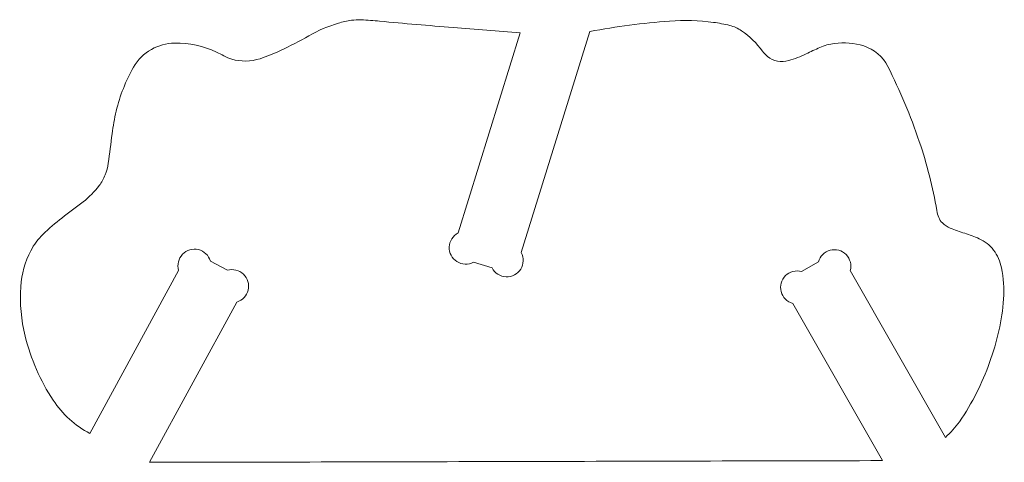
# Model space of a CAD drawing. Header units: centimetres. Extents: x -10 to 15.9, y -10.7 to 11.5.
# Tile 22 of 47: x 2.014 to 3.736, y -2.517 to -1.743. Entities that reach past the tile are written whole.
import ezdxf

# ---------------------------------------------------------------- set-up
doc = ezdxf.new("R2010")
doc.units = ezdxf.units.CM
doc.header["$MEASUREMENT"] = 0
doc.layers.add('Layer 1', color=7, linetype='Continuous')

msp = doc.modelspace()

# ---------------------------------------------------------------- linework, layer by layer
at = {"layer": 'Layer 1', "color": 18, "lineweight": 9}
msp.add_open_spline([(2.24092, -2.51729), (2.24092, -2.51729), (2.39356, -2.2368), (2.39356, -2.2368), (2.39356, -2.2368), (2.40348, -2.23387), (2.41109, -2.22587), (2.41351, -2.21581), (2.41351, -2.21581), (2.41594, -2.20575), (2.41281, -2.19516), (2.40531, -2.18804), (2.40531, -2.18804), (2.39781, -2.18091), (2.38708, -2.17832), (2.37716, -2.18125), (2.37716, -2.18125), (2.37716, -2.18125), (2.34736, -2.16503), (2.34736, -2.16503), (2.34736, -2.16503), (2.34443, -2.15511), (2.33643, -2.1475), (2.32637, -2.14508), (2.32637, -2.14508), (2.31632, -2.14265), (2.30573, -2.14578), (2.2986, -2.15328), (2.2986, -2.15328), (2.29147, -2.16077), (2.28888, -2.17151), (2.29181, -2.18143), (2.29181, -2.18143), (2.29181, -2.18143), (2.13649, -2.46686), (2.13649, -2.46686), (2.13649, -2.46686), (2.11073, -2.45302), (2.08879, -2.43303), (2.07262, -2.40867), (2.07262, -2.40867), (2.04989, -2.37441), (2.03325, -2.33647), (2.02345, -2.29655), (2.02345, -2.29655), (2.0165, -2.26822), (2.01394, -2.23899), (2.01587, -2.20989), (2.01587, -2.20989), (2.01731, -2.18793), (2.02326, -2.16649), (2.03333, -2.14692), (2.03333, -2.14692), (2.03881, -2.13627), (2.04602, -2.1266), (2.05465, -2.1183), (2.05465, -2.1183), (2.0652, -2.10816), (2.07631, -2.09863), (2.08792, -2.08973), (2.08792, -2.08973), (2.10024, -2.0803), (2.11256, -2.07087), (2.12488, -2.06145), (2.12488, -2.06145), (2.13548, -2.05334), (2.14489, -2.0438), (2.15285, -2.03309), (2.15285, -2.03309), (2.15719, -2.02725), (2.16078, -2.0209), (2.16354, -2.01417), (2.16354, -2.01417), (2.1662, -2.00771), (2.168, -2.00094), (2.16891, -1.99401), (2.16891, -1.99401), (2.17116, -1.97683), (2.17338, -1.95965), (2.17556, -1.94246), (2.17556, -1.94246), (2.17726, -1.92901), (2.17968, -1.91567), (2.1828, -1.90248), (2.1828, -1.90248), (2.18918, -1.87552), (2.19938, -1.84961), (2.2131, -1.82554), (2.2131, -1.82554), (2.22047, -1.8126), (2.23125, -1.80191), (2.24425, -1.79463), (2.24425, -1.79463), (2.25672, -1.78765), (2.27073, -1.78386), (2.28501, -1.78359), (2.28501, -1.78359), (2.31028, -1.78311), (2.33532, -1.78852), (2.35814, -1.79938), (2.35814, -1.79938), (2.36257, -1.80148), (2.36691, -1.80375), (2.37117, -1.80617), (2.37117, -1.80617), (2.37544, -1.8086), (2.38, -1.81049), (2.38473, -1.81181), (2.38473, -1.81181), (2.40096, -1.81631), (2.41814, -1.816), (2.43419, -1.81089), (2.43419, -1.81089), (2.44641, -1.807), (2.45835, -1.80229), (2.46994, -1.79678), (2.46994, -1.79678), (2.48682, -1.78877), (2.5034, -1.78011), (2.51963, -1.77083), (2.51963, -1.77083), (2.53591, -1.76152), (2.5532, -1.75411), (2.57117, -1.74875), (2.57117, -1.74875), (2.57865, -1.74652), (2.58628, -1.74484), (2.59401, -1.74372), (2.59401, -1.74372), (2.59971, -1.74289), (2.60549, -1.74263), (2.61125, -1.74295), (2.61125, -1.74295), (2.62199, -1.74353), (2.63272, -1.74432), (2.64344, -1.7453), (2.64344, -1.7453), (2.68629, -1.74922), (2.72917, -1.75291), (2.77206, -1.75637), (2.77206, -1.75637), (2.79159, -1.75795), (2.81111, -1.75948), (2.83065, -1.76096), (2.83065, -1.76096), (2.85018, -1.76244), (2.86971, -1.76394), (2.88924, -1.76546), (2.88924, -1.76546), (2.88924, -1.76546), (2.78053, -2.11591), (2.78053, -2.11591), (2.78053, -2.11591), (2.77137, -2.12073), (2.76548, -2.13007), (2.76508, -2.14041), (2.76508, -2.14041), (2.76468, -2.15075), (2.76982, -2.16051), (2.77857, -2.16603), (2.77857, -2.16603), (2.78732, -2.17155), (2.79836, -2.17198), (2.80751, -2.16716), (2.80751, -2.16716), (2.80751, -2.16716), (2.83991, -2.17721), (2.83991, -2.17721), (2.83991, -2.17721), (2.84473, -2.18637), (2.85407, -2.19225), (2.86441, -2.19266), (2.86441, -2.19266), (2.87475, -2.19306), (2.88451, -2.18792), (2.89003, -2.17917), (2.89003, -2.17917), (2.89555, -2.17041), (2.89598, -2.15938), (2.89116, -2.15023), (2.89116, -2.15023), (2.89116, -2.15023), (3.01113, -1.7634), (3.01113, -1.7634), (3.01113, -1.7634), (3.05717, -1.75465), (3.10367, -1.74852), (3.1504, -1.74505), (3.1504, -1.74505), (3.17602, -1.74315), (3.20178, -1.74392), (3.22724, -1.74735), (3.22724, -1.74735), (3.23679, -1.74864), (3.24626, -1.75045), (3.25561, -1.7528), (3.25561, -1.7528), (3.26295, -1.75463), (3.2699, -1.75776), (3.27615, -1.76203), (3.27615, -1.76203), (3.29033, -1.77172), (3.30275, -1.78376), (3.31288, -1.79762), (3.31288, -1.79762), (3.3154, -1.80108), (3.31835, -1.8042), (3.32165, -1.80693), (3.32165, -1.80693), (3.33199, -1.81544), (3.34589, -1.81823), (3.35871, -1.81436), (3.35871, -1.81436), (3.36924, -1.81118), (3.37951, -1.80718), (3.38942, -1.80241), (3.38942, -1.80241), (3.39725, -1.79863), (3.40513, -1.79496), (3.41306, -1.7914), (3.41306, -1.7914), (3.42125, -1.78773), (3.42993, -1.78527), (3.43883, -1.78413), (3.43883, -1.78413), (3.45597, -1.78191), (3.4734, -1.78344), (3.48989, -1.7886), (3.48989, -1.7886), (3.5082, -1.79432), (3.5234, -1.80724), (3.53202, -1.82437), (3.53202, -1.82437), (3.5534, -1.86687), (3.57182, -1.9108), (3.58713, -1.95585), (3.58713, -1.95585), (3.60054, -1.9953), (3.61081, -2.03577), (3.61784, -2.07685), (3.61784, -2.07685), (3.61853, -2.08088), (3.61961, -2.08483), (3.62106, -2.08865), (3.62106, -2.08865), (3.62246, -2.09234), (3.62465, -2.09567), (3.62747, -2.09843), (3.62747, -2.09843), (3.63143, -2.10228), (3.6361, -2.10533), (3.64123, -2.10739), (3.64123, -2.10739), (3.64959, -2.11074), (3.65807, -2.11379), (3.66666, -2.11653), (3.66666, -2.11653), (3.67517, -2.11924), (3.68355, -2.12237), (3.69176, -2.12591), (3.69176, -2.12591), (3.70181, -2.13024), (3.71054, -2.13714), (3.71707, -2.14592), (3.71707, -2.14592), (3.72389, -2.15509), (3.72862, -2.16567), (3.7309, -2.17687), (3.7309, -2.17687), (3.73456, -2.19482), (3.73578, -2.21318), (3.73451, -2.23145), (3.73451, -2.23145), (3.73321, -2.25019), (3.73046, -2.26881), (3.72629, -2.28713), (3.72629, -2.28713), (3.71772, -2.32475), (3.70465, -2.36121), (3.68738, -2.39572), (3.68738, -2.39572), (3.67858, -2.41329), (3.66849, -2.43018), (3.65719, -2.44626), (3.65719, -2.44626), (3.65014, -2.45631), (3.64191, -2.46548), (3.63268, -2.47358), (3.63268, -2.47358), (3.63268, -2.47358), (3.46645, -2.18178), (3.46645, -2.18178), (3.46645, -2.18178), (3.46918, -2.17181), (3.46639, -2.16113), (3.45911, -2.15377), (3.45911, -2.15377), (3.45184, -2.14641), (3.44119, -2.14349), (3.43118, -2.14611), (3.43118, -2.14611), (3.42118, -2.14873), (3.41333, -2.15649), (3.41059, -2.16647), (3.41059, -2.16647), (3.41059, -2.16647), (3.38111, -2.18327), (3.38111, -2.18327), (3.38111, -2.18327), (3.37113, -2.18053), (3.36045, -2.18333), (3.3531, -2.1906), (3.3531, -2.1906), (3.34574, -2.19787), (3.34282, -2.20852), (3.34544, -2.21853), (3.34544, -2.21853), (3.34806, -2.22854), (3.35582, -2.23639), (3.3658, -2.23912), (3.3658, -2.23912), (3.3658, -2.23912), (3.52257, -2.5143), (3.52257, -2.5143), (3.52257, -2.5143), (3.30896, -2.5148), (3.09535, -2.51533), (2.88174, -2.51588), (2.88174, -2.51588), (2.66813, -2.51643), (2.45453, -2.5169), (2.24092, -2.51729)], degree=3, knots=[0, 0, 0, 0, 0.0119048, 0.0119048, 0.0119048, 0.0119048, 0.0238095, 0.0238095, 0.0238095, 0.0238095, 0.0357143, 0.0357143, 0.0357143, 0.0357143, 0.047619, 0.047619, 0.047619, 0.047619, 0.0595238, 0.0595238, 0.0595238, 0.0595238, 0.0714286, 0.0714286, 0.0714286, 0.0714286, 0.0833333, 0.0833333, 0.0833333, 0.0833333, 0.0952381, 0.0952381, 0.0952381, 0.0952381, 0.1071429, 0.1071429, 0.1071429, 0.1071429, 0.1190476, 0.1190476, 0.1190476, 0.1190476, 0.1309524, 0.1309524, 0.1309524, 0.1309524, 0.1428571, 0.1428571, 0.1428571, 0.1428571, 0.1547619, 0.1547619, 0.1547619, 0.1547619, 0.1666667, 0.1666667, 0.1666667, 0.1666667, 0.1785714, 0.1785714, 0.1785714, 0.1785714, 0.1904762, 0.1904762, 0.1904762, 0.1904762, 0.202381, 0.202381, 0.202381, 0.202381, 0.2142857, 0.2142857, 0.2142857, 0.2142857, 0.2261905, 0.2261905, 0.2261905, 0.2261905, 0.2380952, 0.2380952, 0.2380952, 0.2380952, 0.25, 0.25, 0.25, 0.25, 0.2619048, 0.2619048, 0.2619048, 0.2619048, 0.2738095, 0.2738095, 0.2738095, 0.2738095, 0.2857143, 0.2857143, 0.2857143, 0.2857143, 0.297619, 0.297619, 0.297619, 0.297619, 0.3095238, 0.3095238, 0.3095238, 0.3095238, 0.3214286, 0.3214286, 0.3214286, 0.3214286, 0.3333333, 0.3333333, 0.3333333, 0.3333333, 0.3452381, 0.3452381, 0.3452381, 0.3452381, 0.3571429, 0.3571429, 0.3571429, 0.3571429, 0.3690476, 0.3690476, 0.3690476, 0.3690476, 0.3809524, 0.3809524, 0.3809524, 0.3809524, 0.3928571, 0.3928571, 0.3928571, 0.3928571, 0.4047619, 0.4047619, 0.4047619, 0.4047619, 0.4166667, 0.4166667, 0.4166667, 0.4166667, 0.4285714, 0.4285714, 0.4285714, 0.4285714, 0.4404762, 0.4404762, 0.4404762, 0.4404762, 0.452381, 0.452381, 0.452381, 0.452381, 0.4642857, 0.4642857, 0.4642857, 0.4642857, 0.4761905, 0.4761905, 0.4761905, 0.4761905, 0.4880952, 0.4880952, 0.4880952, 0.4880952, 0.5, 0.5, 0.5, 0.5, 0.5119048, 0.5119048, 0.5119048, 0.5119048, 0.5238095, 0.5238095, 0.5238095, 0.5238095, 0.5357143, 0.5357143, 0.5357143, 0.5357143, 0.547619, 0.547619, 0.547619, 0.547619, 0.5595238, 0.5595238, 0.5595238, 0.5595238, 0.5714286, 0.5714286, 0.5714286, 0.5714286, 0.5833333, 0.5833333, 0.5833333, 0.5833333, 0.5952381, 0.5952381, 0.5952381, 0.5952381, 0.6071429, 0.6071429, 0.6071429, 0.6071429, 0.6190476, 0.6190476, 0.6190476, 0.6190476, 0.6309524, 0.6309524, 0.6309524, 0.6309524, 0.6428571, 0.6428571, 0.6428571, 0.6428571, 0.6547619, 0.6547619, 0.6547619, 0.6547619, 0.6666667, 0.6666667, 0.6666667, 0.6666667, 0.6785714, 0.6785714, 0.6785714, 0.6785714, 0.6904762, 0.6904762, 0.6904762, 0.6904762, 0.702381, 0.702381, 0.702381, 0.702381, 0.7142857, 0.7142857, 0.7142857, 0.7142857, 0.7261905, 0.7261905, 0.7261905, 0.7261905, 0.7380952, 0.7380952, 0.7380952, 0.7380952, 0.75, 0.75, 0.75, 0.75, 0.7619048, 0.7619048, 0.7619048, 0.7619048, 0.7738095, 0.7738095, 0.7738095, 0.7738095, 0.7857143, 0.7857143, 0.7857143, 0.7857143, 0.797619, 0.797619, 0.797619, 0.797619, 0.8095238, 0.8095238, 0.8095238, 0.8095238, 0.8214286, 0.8214286, 0.8214286, 0.8214286, 0.8333333, 0.8333333, 0.8333333, 0.8333333, 0.8452381, 0.8452381, 0.8452381, 0.8452381, 0.8571429, 0.8571429, 0.8571429, 0.8571429, 0.8690476, 0.8690476, 0.8690476, 0.8690476, 0.8809524, 0.8809524, 0.8809524, 0.8809524, 0.8928571, 0.8928571, 0.8928571, 0.8928571, 0.9047619, 0.9047619, 0.9047619, 0.9047619, 0.9166667, 0.9166667, 0.9166667, 0.9166667, 0.9285714, 0.9285714, 0.9285714, 0.9285714, 0.9404762, 0.9404762, 0.9404762, 0.9404762, 0.952381, 0.952381, 0.952381, 0.952381, 0.9642857, 0.9642857, 0.9642857, 0.9642857, 0.9761905, 0.9761905, 0.9761905, 0.9761905, 1, 1, 1, 1], dxfattribs=at)

doc.saveas('drawing.dxf')
